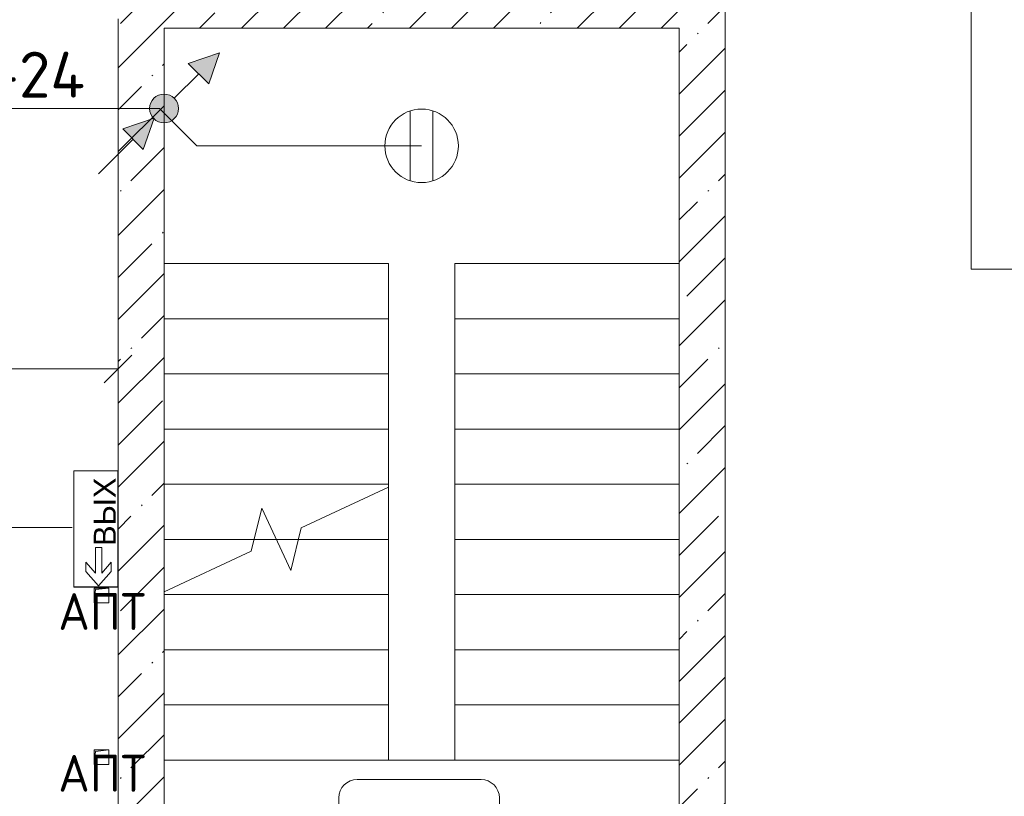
# Model space of a CAD drawing. Header units: millimetres. Extents: x -32229 to 170644, y -13689 to 125138.
# Tile 215 of 256: x 94171 to 99523, y 31438 to 35661. Entities that reach past the tile are written whole.
import ezdxf

# ---------------------------------------------------------------- set-up
doc = ezdxf.new("R2010")
doc.units = ezdxf.units.MM
for name, pattern in [('2_Пунктир_ 0_6 мм', [1.2, 0.6, -0.6]), ('ADSK_Сверху', [4.5, 3, -1.5]), ('Штриховая', [5, 3, -2])]:
    doc.linetypes.add(name, pattern=pattern)
for name, color, linetype, lineweight in [('A-ANNO-DIMS', 7, 'Continuous', 9), ('A-ANNO-DIMS-200', 7, 'Continuous', 9), ('A-ANNO-NOTE', 7, 'Continuous', 18), ('A-AREA-IDEN', 7, 'Continuous', 9), ('A-DETL-THIN', 7, 'Continuous', 9), ('A-FLOR', 7, 'Continuous', 18), ('A-WALL', 7, 'Continuous', 18), ('A-WALL-PATT', 7, 'Continuous', 40), ('G-ANNO-TEXT', 7, 'Continuous', 9), ('M-EQPM', 7, 'Continuous', 18), ('S-STRS', 7, 'Continuous', 18), ('S-STRS-MBND', 7, 'ADSK_Сверху', 18)]:
    doc.layers.add(name, color=color, linetype=linetype, lineweight=lineweight)
doc.layers.add('A-DETL', color=7, linetype='Continuous', lineweight=9, true_color=0x00a600)
doc.styles.add('Arial_1', font='arial.ttf', dxfattribs={"height": 120})
doc.styles.add('GOST Common', font='GOST_Common.ttf', dxfattribs={"height": 200})
doc.styles.add('GOST Common_6', font='GOST_Common.ttf', dxfattribs={"width": 0.9, "height": 250})
doc.styles.add('ISOCPEUR', font='isocpeur.ttf', dxfattribs={"height": 250})
doc.dimstyles.new('ГОСТ_2_5_мм2', dxfattribs={"dimscale": 304.8, "dimtxt": 251.428749, "dimasz": 0.492126, "dimexe": 0.492126, "dimexo": 0.656168, "dimgap": 0.098425, "dimtad": 1, "dimdec": 0, "dimdsep": 46, "dimtxsty": 'GOST Common_6', "dimblk1": 'OBLIQUE', "dimblk2": 'OBLIQUE', "dimsah": 1, "dimcen": 0.09, "dimazin": 2, "dimtfac": 1, "dimtdec": 4, "dimtix": 1, "dimtmove": 0, "dimatfit": 3, "dimfxl": 1, "dimtvp": 1, "dimtolj": 1, "dimtzin": 0, "dimarcsym": 2})
pattern_1 = [(45, (0, 0), (-228.0985, 228.0985), []), (45, (228.1, 0), (-228.0985, 228.0985), [403.225, -80.645, 6.706, -73.939])]

# ---------------------------------------------------------------- blocks, each defined once
blk = doc.blocks.new('АР_Канал вертикальный прямоугольный - АПТ-6032916--01 ЭО')
at = {"layer": 'M-EQPM', "lineweight": 13, "true_color": 0xe2e2e2}
blk.add_hatch(color=254, dxfattribs=at).paths.add_polyline_path([(-40, -40), (-32, 32), (40, 40), (-40, 40)])
at = {"layer": 'M-EQPM', "color": 253, "lineweight": 13, "true_color": 0xaaaaaa}
for p, q in [((40, 40), (-40, 40)), ((-40, 40), (-40, -40)), ((40, 40), (-40, 40)), ((-40, 40), (-40, -40)), ((-40, -40), (-40, 40)), ((-40, 40), (40, 40)), ((-40, -40), (-32, 32)), ((-40, -40), (-32, 32)), ((-32, 32), (40, 40)), ((-32, 32), (40, 40)), ((40, -40), (40, 40)), ((40, 40), (40, -40)), ((-40, -40), (40, -40)), ((40, -40), (-40, -40))]:
    blk.add_line(p, q, dxfattribs=at)
blk = doc.blocks.new('Наметкина 10_РД_АР_П_rvt-1--01 ЭО')
at = {"layer": 'A-WALL-PATT', "lineweight": 5, "true_color": 0xaaaaaa}
h = blk.add_hatch(dxfattribs=at)
h.set_pattern_fill('FP_1', color=253, style=0, pattern_type=2)
h.set_pattern_definition(pattern_1)
h.paths.add_polyline_path([(94804.8, 25355), (94955.3, 25355.2), (94955.3, 35865.1), (94705.3, 35865), (94705.3, 25355)])
h = blk.add_hatch(dxfattribs=at)
h.set_pattern_fill('FP_1', color=253, style=0, pattern_type=2)
h.set_pattern_definition(pattern_1)
h.paths.add_polyline_path([(96455.3, 35615), (97755.3, 35615), (97755.3, 35865), (94955.3, 35865), (94955.3, 35615)])
h = blk.add_hatch(dxfattribs=at)
h.set_pattern_fill('FP_1', color=253, style=0, pattern_type=2)
h.set_pattern_definition(pattern_1)
h.paths.add_polyline_path([(97755.3, 29315.1), (98005.3, 29315.1), (98005.3, 35865.1), (97755.3, 35865.1), (97755.3, 29515)])
at = {"layer": 'A-FLOR', "color": 253, "lineweight": 13, "true_color": 0xaaaaaa}
blk.add_line((97755.3, 31635), (96175.3, 31635), dxfattribs=at)
at = {"layer": 'A-WALL', "color": 253, "lineweight": 13, "true_color": 0xaaaaaa}
for p, q in [((98005.3, 29315.1), (98005.3, 35865.1)), ((94705.3, 35665), (94705.3, 30900)), ((94955.3, 35615), (97755.3, 35615)), ((94955.3, 29930), (94955.3, 35615)), ((97755.3, 35615), (97755.3, 29515))]:
    blk.add_line(p, q, dxfattribs=at)
at = {"layer": 'S-STRS', "color": 253, "lineweight": 13, "true_color": 0xaaaaaa}
for p, q in [((94955.3, 34335), (96175.3, 34335)), ((96175.3, 34035), (96175.3, 34335)), ((97755.3, 34335), (96535.3, 34335)), ((96535.3, 34335), (96535.3, 34035)), ((94955.3, 34035), (96175.3, 34035)), ((96175.3, 33735), (96175.3, 34035)), ((96535.3, 34035), (96535.3, 33735)), ((97755.3, 34035), (96535.3, 34035)), ((94955.3, 33735), (96175.3, 33735)), ((96175.3, 33435), (96175.3, 33735)), ((96535.3, 33735), (96535.3, 33435)), ((97755.3, 33735), (96535.3, 33735)), ((94955.3, 33435), (96175.3, 33435)), ((96175.3, 33135), (96175.3, 33435)), ((96535.3, 33435), (96535.3, 33135)), ((97755.3, 33435), (96535.3, 33435)), ((94955.3, 33135), (96175.3, 33135)), ((96175.3, 33119.5), (96175.3, 33135)), ((96535.3, 33135), (96535.3, 32835)), ((97755.3, 33135), (96535.3, 33135)), ((96175.3, 32835), (96175.3, 33119.5)), ((94955.3, 32835), (95444.8, 32835)), ((95444.8, 32835), (95565.3, 32835)), ((95565.3, 32835), (95685.8, 32835)), ((95685.8, 32835), (96175.3, 32835)), ((96175.3, 32535), (96175.3, 32835)), ((96535.3, 32835), (96535.3, 32535)), ((97755.3, 32835), (96535.3, 32835)), ((94955.3, 32535), (96175.3, 32535)), ((96175.3, 32235), (96175.3, 32535)), ((96535.3, 32535), (96535.3, 32235)), ((97755.3, 32535), (96535.3, 32535)), ((94955.3, 32235), (96175.3, 32235)), ((96175.3, 31935), (96175.3, 32235)), ((96535.3, 32235), (96535.3, 31935)), ((97755.3, 32235), (96535.3, 32235)), ((94955.3, 31935), (96175.3, 31935)), ((96175.3, 31635), (96175.3, 31935)), ((96535.3, 31935), (96535.3, 31635)), ((97755.3, 31935), (96535.3, 31935)), ((94955.3, 31635), (96175.3, 31635)), ((97755.3, 31635), (96535.3, 31635))]:
    blk.add_line(p, q, dxfattribs=at)
at = {"layer": 'S-STRS', "color": 253, "linetype": 'Штриховая', "lineweight": 13, "true_color": 0xaaaaaa}
for p, q in [((97755.3, 34335), (96535.3, 34335)), ((94955.3, 34035), (96175.3, 34035)), ((97755.3, 34035), (96535.3, 34035)), ((94955.3, 33735), (96175.3, 33735)), ((97755.3, 33735), (96535.3, 33735)), ((94955.3, 33435), (96175.3, 33435)), ((97755.3, 33435), (96535.3, 33435)), ((94955.3, 33135), (96175.3, 33135)), ((97755.3, 33135), (96535.3, 33135)), ((94955.3, 32835), (95444.8, 32835)), ((95444.8, 32835), (95565.3, 32835)), ((95565.3, 32835), (95685.8, 32835)), ((95685.8, 32835), (96175.3, 32835)), ((97755.3, 32835), (96535.3, 32835)), ((94955.3, 32535), (96175.3, 32535)), ((97755.3, 32535), (96535.3, 32535)), ((94955.3, 32235), (96175.3, 32235)), ((97755.3, 32235), (96535.3, 32235)), ((94955.3, 31935), (96175.3, 31935)), ((97755.3, 31935), (96535.3, 31935)), ((94955.3, 31635), (96175.3, 31635))]:
    blk.add_line(p, q, dxfattribs=at)
at = {"layer": 'S-STRS-MBND', "color": 253, "linetype": '2_Пунктир_ 0_6 мм', "lineweight": 13, "true_color": 0xaaaaaa}
for p, q in [((94955.3, 34335), (96175.3, 34335)), ((94955.3, 33135), (94955.3, 34335)), ((96175.3, 33119.5), (96175.3, 34335)), ((97755.3, 34335), (96535.3, 34335)), ((96535.3, 34335), (96535.3, 31635)), ((97755.3, 34335), (96535.3, 34335)), ((97755.3, 34335), (97755.3, 31635)), ((94955.3, 34035), (96175.3, 34035)), ((94955.3, 34035), (96175.3, 34035)), ((97755.3, 34035), (96535.3, 34035)), ((97755.3, 34035), (96535.3, 34035)), ((94955.3, 33735), (96175.3, 33735)), ((94955.3, 33735), (96175.3, 33735)), ((97755.3, 33735), (96535.3, 33735)), ((97755.3, 33735), (96535.3, 33735)), ((94955.3, 33435), (96175.3, 33435)), ((94955.3, 33435), (96175.3, 33435)), ((97755.3, 33435), (96535.3, 33435)), ((97755.3, 33435), (96535.3, 33435)), ((94955.3, 33135), (96175.3, 33135)), ((94955.3, 33135), (96175.3, 33135)), ((97755.3, 33135), (96535.3, 33135)), ((97755.3, 33135), (96535.3, 33135)), ((94955.3, 32835), (95444.8, 32835)), ((94955.3, 32835), (95444.8, 32835)), ((95565.3, 32835), (95685.8, 32835)), ((95565.3, 32835), (95685.8, 32835)), ((97755.3, 32835), (96535.3, 32835)), ((97755.3, 32835), (96535.3, 32835)), ((97755.3, 32535), (96535.3, 32535)), ((97755.3, 32535), (96535.3, 32535)), ((97755.3, 32235), (96535.3, 32235)), ((97755.3, 32235), (96535.3, 32235)), ((97755.3, 31935), (96535.3, 31935)), ((97755.3, 31935), (96535.3, 31935)), ((97755.3, 31635), (96535.3, 31635))]:
    blk.add_line(p, q, dxfattribs=at)
at = {"layer": 'S-STRS-MBND', "color": 253, "linetype": 'Continuous', "lineweight": 13, "true_color": 0xaaaaaa}
for p, q in [((96175.3, 33119.5), (95701.2, 32898.4)), ((95486.1, 33004.9), (95429.3, 32771.6)), ((95644.5, 32665.1), (95486.1, 33004.9)), ((95701.2, 32898.4), (95644.5, 32665.1)), ((95429.3, 32771.6), (94955.3, 32550.6))]:
    blk.add_line(p, q, dxfattribs=at)
at = {"layer": 'M-EQPM', "color": 253, "lineweight": 13, "true_color": 0xaaaaaa}
for p in [(94615.3, 32530), (94615.3, 31650)]:
    blk.add_blockref('АР_Канал вертикальный прямоугольный - АПТ-6032916--01 ЭО', p, dxfattribs=at)
at = {"layer": 'A-ANNO-NOTE', "color": 253, "lineweight": 5, "true_color": 0xaaaaaa, "char_height": 200, "width": 516, "attachment_point": 5, "line_spacing_factor": 1.022766, "style": 'GOST Common'}
for insert in [(94618.1, 32442.7), (94618.1, 31562.7)]:
    blk.add_mtext('\\pt2540,5080,7620,10160,12700,15240,17780,20320,22860,25400,27940,30480,33020,35560,38100,40640,43180,45720,48260,50800,53340,55880,58420,60960,63500,66040,68580,71120,73660,76200,78740,81280;АПТ', dxfattribs=dict(at, insert=insert))
blk = doc.blocks.new('Марка помещения 2 - Марка помещения 2-1605974--01 ЭО')
at = {"layer": 'A-AREA-IDEN', "color": 253, "true_color": 0xaaaaaa}
for p, q in [((-1.797, 0.841), (1.569, 0.841)), ((-2.297, -0.309), (-2.297, 0.341)), ((2.069, 0.341), (2.069, -0.309)), ((1.569, -0.809), (-1.797, -0.809))]:
    blk.add_line(p, q, dxfattribs=at)
for centre, start, end in [((-1.797, 0.341), 90, 180), ((1.569, 0.341), 0, 90), ((-1.797, -0.309), 180, 270), ((1.569, -0.309), 270, 360)]:
    blk.add_arc(centre, 0.5, start, end, dxfattribs=at)
blk = doc.blocks.new('DIMBLOCK218--01 ЭО')
at = {"layer": 'A-ANNO-DIMS-200'}
for p, q in [((91005.8, 33406.2), (91005.8, 33911.8)), ((94705.3, 33667.9), (94705.3, 33911.8)), ((91005.8, 33761.8), (91080.8, 33836.8)), ((94705.3, 33761.8), (94780.3, 33836.8)), ((91005.8, 33761.8), (90930.8, 33686.8)), ((91005.8, 33761.8), (94705.3, 33761.8)), ((91005.8, 33761.8), (91005.8, 33406.2)), ((94705.3, 33761.8), (94630.3, 33686.8)), ((94705.3, 33761.8), (94705.3, 33667.9))]:
    blk.add_line(p, q, dxfattribs=at)
at = {"layer": 'A-ANNO-DIMS-200', "color": 0, "insert": (92540.2, 34118.5), "char_height": 250, "width": 756.843, "attachment_point": 1, "line_spacing_factor": 1.022761, "style": 'GOST Common_6'}
blk.add_mtext('3700', dxfattribs=at)
blk = doc.blocks.new('_Oblique')
at = {"color": 0, "linetype": 'ByBlock', "lineweight": -2}
blk.add_line((-0.5, -0.5), (0.5, 0.5), dxfattribs=at)
blk = doc.blocks.new('УГО Выше ниже синее _ 2020 - УГО Выше ниже синее _ 2020-V170--01 ЭО')
at = {"layer": 'A-ANNO-NOTE', "lineweight": 9, "true_color": 0x0000ff}
for points in [[(1.215, 0.668), (0.658, 1.225), (1.508, 1.517)], [(-0.565, -1.112), (-1.122, -0.555), (-0.272, -0.263)]]:
    blk.add_hatch(color=5, dxfattribs=at).paths.add_polyline_path(points)
h = blk.add_hatch(color=5, dxfattribs=at)
edge = h.paths.add_edge_path()
edge.add_arc((0, 0), 0.392, 0, 180)
edge.add_arc((0, 0), 0.392, 180, 360)
at = {"layer": 'A-ANNO-NOTE', "lineweight": 9}
for p, q in [((1.508, 1.517), (0.658, 1.225)), ((1.215, 0.668), (1.508, 1.517)), ((0.658, 1.225), (1.215, 0.668)), ((0.277, 0.277), (0.941, 0.941)), ((-0.272, -0.263), (-1.122, -0.555)), ((-0.565, -1.112), (-0.272, -0.263)), ((-1.122, -0.555), (-0.565, -1.112)), ((-1.78, -1.78), (-0.838, -0.838))]:
    blk.add_line(p, q, dxfattribs=at)
blk.add_circle((0, 0), 0.392, dxfattribs=at)
for start, end in [(360, 180), (180, 360)]:
    blk.add_arc((0, 0), 0.392, start, end, dxfattribs=at)

msp = doc.modelspace()

# ---------------------------------------------------------------- linework, layer by layer
at = {"layer": 'A-ANNO-NOTE', "color": 5, "lineweight": 9, "true_color": 0x0000ff}
for p, q in [((96293.5, 34784.8), (96293.5, 35165.2)), ((96293.5, 34784.8), (96293.5, 35165.2)), ((96417.1, 34784.8), (96417.1, 35165.2)), ((96417.1, 34784.8), (96417.1, 35165.2))]:
    msp.add_line(p, q, dxfattribs=at)
at = {"layer": 'A-ANNO-NOTE', "color": 1, "lineweight": 9, "true_color": 0xff0000}
for p, q in [((94464.8, 33207.7), (94704.8, 33207.7)), ((94464.8, 32575.5), (94464.8, 33207.7)), ((94464.8, 33207.7), (94704.8, 33207.7)), ((94464.8, 32575.5), (94464.8, 33207.7)), ((94464.8, 32576.1), (94464.8, 33207.3)), ((94464.8, 33207.3), (94704.4, 33207.3)), ((94464.8, 32576.1), (94464.8, 33207.3)), ((94464.8, 33207.3), (94704.4, 33207.3)), ((94704.4, 32576.1), (94704.4, 33207.3)), ((94704.4, 32576.1), (94704.4, 33207.3)), ((94704.8, 33207.7), (94704.8, 32575.5)), ((94704.8, 33207.7), (94704.8, 32575.5)), ((94582.2, 32651.2), (94582.2, 32791.3)), ((94582.2, 32791.3), (94616.7, 32791.3)), ((94582.2, 32651.2), (94582.2, 32791.3)), ((94582.2, 32791.3), (94616.7, 32791.3)), ((94616.7, 32791.3), (94616.7, 32651.2)), ((94616.7, 32791.3), (94616.7, 32651.2)), ((94530.7, 32661.1), (94530.7, 32710.8)), ((94530.7, 32710.8), (94582.2, 32651.2)), ((94530.7, 32661.1), (94530.7, 32710.8)), ((94530.7, 32710.8), (94582.2, 32651.2)), ((94616.7, 32651.2), (94668.3, 32710.8)), ((94616.7, 32651.2), (94668.3, 32710.8)), ((94668.3, 32710.8), (94668.3, 32661.1)), ((94668.3, 32710.8), (94668.3, 32661.1)), ((94599.5, 32582.6), (94530.7, 32661.1)), ((94599.5, 32582.6), (94530.7, 32661.1)), ((94668.3, 32661.1), (94599.5, 32582.6)), ((94668.3, 32661.1), (94599.5, 32582.6)), ((94704.4, 32576.1), (94464.8, 32576.1)), ((94704.4, 32576.1), (94464.8, 32576.1)), ((94704.8, 32575.5), (94464.8, 32575.5)), ((94704.8, 32575.5), (94464.8, 32575.5))]:
    msp.add_line(p, q, dxfattribs=at)
at = {"layer": 'A-ANNO-NOTE', "color": 5, "lineweight": 9, "true_color": 0x0000ff}
msp.add_circle((96355.3, 34975), 200, dxfattribs=at)
msp.add_circle((96355.3, 34975), 200, dxfattribs=at)
at = {"layer": 'A-DETL', "color": 1, "true_color": 0xff0000}
for p, q in [((99342.8, 39205.3), (99342.8, 34305.3)), ((100042.8, 34305.3), (99342.8, 34305.3)), ((94455.3, 32898.9), (79655.3, 32898.9))]:
    msp.add_line(p, q, dxfattribs=at)
at = {"layer": 'A-DETL', "color": 5, "true_color": 0x0000ff}
for p, q in [((95133.3, 34975), (94930.6, 35177.7)), ((96355.3, 34975), (95133.3, 34975))]:
    msp.add_line(p, q, dxfattribs=at)
at = {"layer": 'A-DETL-THIN'}
msp.add_line((94930.6, 35177.7), (93250.6, 35177.7), dxfattribs=at)

# ---------------------------------------------------------------- block references
at = {"lineweight": 5}
msp.add_blockref('Наметкина 10_РД_АР_П_rvt-1--01 ЭО', (0, 0), dxfattribs=at)
at = {"layer": 'A-ANNO-NOTE', "lineweight": 9, "xscale": 200, "yscale": 200, "zscale": 200}
msp.add_blockref('УГО Выше ниже синее _ 2020 - УГО Выше ниже синее _ 2020-V170--01 ЭО', (94955.3, 35178.4), dxfattribs=at)
at = {"layer": 'A-AREA-IDEN', "color": 253, "true_color": 0xaaaaaa, "xscale": 199.9999999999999, "yscale": 199.9999999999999, "zscale": 199.9999999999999}
msp.add_blockref('Марка помещения 2 - Марка помещения 2-1605974--01 ЭО', (96364.6, 31360.8), dxfattribs=at)

# ---------------------------------------------------------------- texts
at = {"layer": 'A-ANNO-NOTE', "color": 1, "lineweight": 9, "true_color": 0xff0000, "insert": (94632.9, 32985.1), "char_height": 120, "width": 370, "attachment_point": 5, "rotation": 90, "line_spacing_factor": 0.936439, "style": 'Arial_1'}
msp.add_mtext('\\pt20.0004,39.9996,60,80.0004,99.9996,120,140.0004,159.9996,180,200.0004,219.9996,240,260.0004,279.9996,300,320.0004,339.9996,360,380.0004,399.9996,420,440.0004,459.9996,480,500.0004,519.9996,540,560.0004,579.9996,600,620.0004,639.9996;ВЫХ', dxfattribs=at)
msp.add_mtext('\\pt20.0004,39.9996,60,80.0004,99.9996,120,140.0004,159.9996,180,200.0004,219.9996,240,260.0004,279.9996,300,320.0004,339.9996,360,380.0004,399.9996,420,440.0004,459.9996,480,500.0004,519.9996,540,560.0004,579.9996,600,620.0004,639.9996;ВЫХ', dxfattribs=at)
at = {"layer": 'G-ANNO-TEXT', "insert": (93286, 35487.3), "char_height": 250, "width": 1270.58, "attachment_point": 1, "line_spacing_factor": 1.139951, "style": 'ISOCPEUR'}
msp.add_mtext('\\pt600,1200,1800,2400,3000,3600,4200,4800,5400,6000,6600,7200,7800,8400,9000,9600,10200,10800,11400,12000,12600,13200,13800,14400,15000,15600,16200,16800,17400,18000,18600,19200;П.2.2-24', dxfattribs=at)

# ---------------------------------------------------------------- dimensions: what is measured, and where the dimension line sits
at = {"layer": 'A-ANNO-DIMS'}
dim = msp.add_linear_dim(base=(94705.2942, 33761.7937), p1=(91005.7898, 33206.1811), p2=(94705.2942, 33867.8597), dimstyle='ГОСТ_2_5_мм2', override={"dimpost": '<>', "dimfxl": 3758.211197}, dxfattribs=at)
dim.commit()
dim.dimension.update_dxf_attribs({"geometry": 'DIMBLOCK218--01 ЭО', "text_midpoint": (92855.542, 33916.7937)})

doc.saveas('drawing.dxf')
